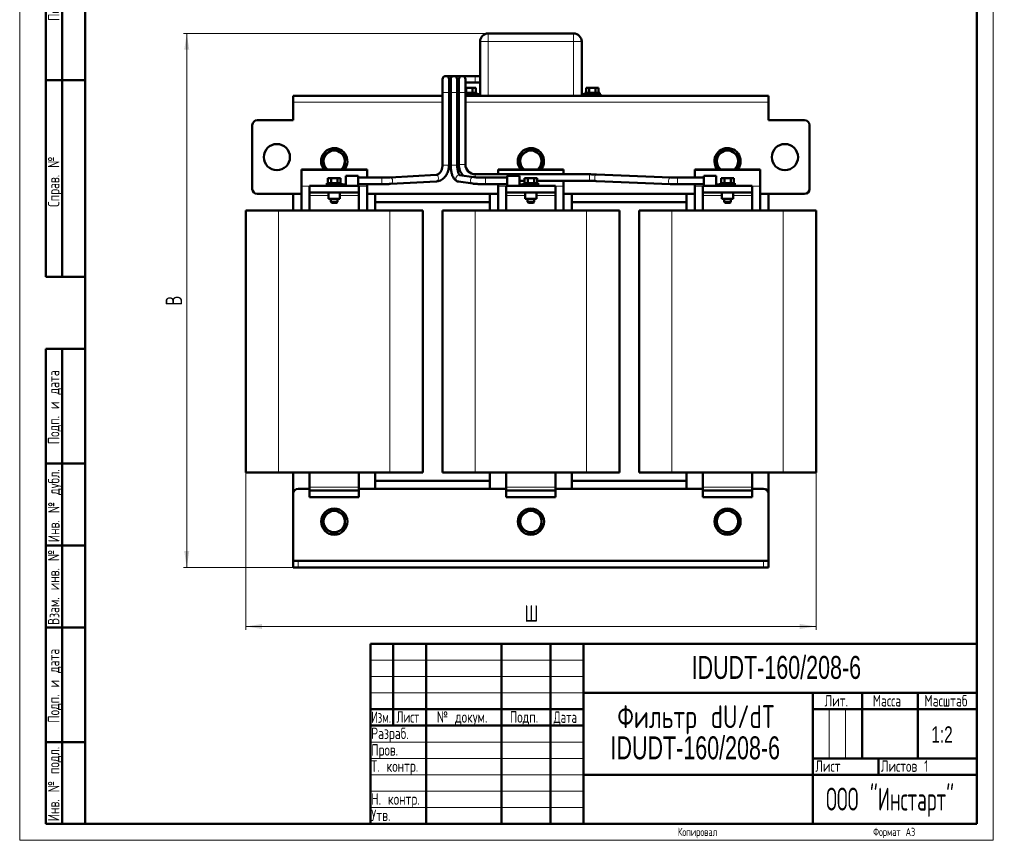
# Model space of a CAD drawing. Header units: millimetres. Extents: x 0 to 601, y 0 to 840.
# Tile 1 of 2: x 0 to 601, y 0 to 501. Entities that reach past the tile are written whole.
import ezdxf

# ---------------------------------------------------------------- set-up
doc = ezdxf.new("R2010")
doc.units = ezdxf.units.MM
doc.header["$LTSCALE"] = 2
doc.linetypes.add('SLD-Сплошная', pattern=[0])
doc.styles.add('SLDTEXTSTYLE0', font='TXT', dxfattribs={"width": 0.7})
doc.styles.add('SLDTEXTSTYLE1', font='TXT', dxfattribs={"width": 0.7, "bigfont": 'bigfont'})
doc.styles.add('SLDTEXTSTYLE2', font='TXT', dxfattribs={"width": 0.705079, "bigfont": 'bigfont'})
doc.styles.add('SLDTEXTSTYLE3', font='TXT', dxfattribs={"width": 0.648852, "bigfont": 'bigfont'})
doc.styles.add('SLDTEXTSTYLE4', font='TXT', dxfattribs={"width": 0.632021, "bigfont": 'bigfont'})
doc.styles.add('SLDTEXTSTYLE5', font='TXT', dxfattribs={"width": 0.625377, "bigfont": 'bigfont'})
doc.styles.add('SLDTEXTSTYLE6', font='TXT', dxfattribs={"width": 0.578033, "bigfont": 'bigfont'})
doc.dimstyles.new('SLDDIMSTYLE0', dxfattribs={"dimtxt": 10, "dimasz": 10, "dimexe": 0, "dimexo": 0.0625, "dimgap": 2.5, "dimtad": 2, "dimdec": 1, "dimrnd": 1e-09, "dimzin": 12, "dimdsep": 46, "dimtxsty": 'SLDTEXTSTYLE0', "dimsah": 1, "dimcen": 0.09, "dimadec": 0, "dimazin": 3, "dimtfac": 1, "dimtdec": 3, "dimtofl": 0, "dimtmove": 0, "dimatfit": 3, "dimfxl": 0, "dimfrac": 2, "dimtolj": 1, "dimtzin": 12, "dimarcsym": 0})

# ---------------------------------------------------------------- blocks, each defined once
blk = doc.blocks.new('SW_NOTE_0')
at = {"color": 0, "linetype": 'Continuous', "lineweight": 0, "char_height": 14, "attachment_point": 2}
for s, insert, style in [('Фильтр dU/dT', (52.5, 17.99), 'SLDTEXTSTYLE1'), ('IDUDT-160/208-6', (51.96, -1.01), 'SLDTEXTSTYLE0')]:
    blk.add_mtext(s, dxfattribs=dict(at, insert=insert, style=style))
blk = doc.blocks.new('_D')
at = {"color": 7, "linetype": 'SLD-Сплошная', "lineweight": 0}
for p, q in [((137.94, 224.52), (137.94, 128.54)), ((485.94, 224.52), (485.94, 128.54)), ((137.94, 130.54), (485.94, 130.54))]:
    blk.add_line(p, q, dxfattribs=at)
at = {"color": 7, "linetype": 'SLD-Сплошная', "lineweight": 18}
for points in [[(137.94, 130.54), (147.94, 129), (147.94, 132.08)], [(485.94, 130.54), (475.94, 132.08), (475.94, 129)]]:
    blk.add_solid(points, dxfattribs=at)
at = {"color": 7, "linetype": 'SLD-Сплошная', "lineweight": 18, "insert": (308.03, 143.43), "char_height": 10, "attachment_point": 1, "style": 'SLDTEXTSTYLE1'}
blk.add_mtext('Ш', dxfattribs=at)
blk = doc.blocks.new('_D_1')
at = {"color": 7, "linetype": 'SLD-Сплошная', "lineweight": 0}
for p, q in [((285.92, 492.54), (99.94, 492.54)), ((101.94, 166.54), (101.94, 492.54)), ((169.92, 166.54), (99.94, 166.54))]:
    blk.add_line(p, q, dxfattribs=at)
at = {"color": 7, "linetype": 'SLD-Сплошная', "lineweight": 18}
for points in [[(101.94, 492.54), (100.4, 482.54), (103.48, 482.54)], [(101.94, 166.54), (103.48, 176.54), (100.4, 176.54)]]:
    blk.add_solid(points, dxfattribs=at)
at = {"color": 7, "linetype": 'SLD-Сплошная', "lineweight": 18, "insert": (89.05, 326.34), "char_height": 10, "attachment_point": 1, "rotation": 90, "style": 'SLDTEXTSTYLE1'}
blk.add_mtext('В', dxfattribs=at)

msp = doc.modelspace()

# ---------------------------------------------------------------- linework, layer by layer
at = {"color": 7, "linetype": 'SLD-Сплошная', "lineweight": 18}
for p, q in [((0, 840), (0, 0)), ((594, 840), (594, 0)), ((214, 110), (344, 110)), ((214, 100), (344, 100)), ((214, 90), (344, 90)), ((494, 80), (494, 50)), ((504, 80), (504, 50)), ((214, 60), (344, 60)), ((214, 50), (344, 50)), ((214, 40), (344, 40)), ((214, 30), (344, 30)), ((214, 20), (344, 20)), ((0, 0), (594, 0))]:
    msp.add_line(p, q, dxfattribs=at)
at = {"color": 7, "linetype": 'SLD-Сплошная', "lineweight": 50}
for p, q in [((40, 830), (40, 10)), ((40, 830), (40, 10)), ((584, 10), (584, 830)), ((16, 344), (16, 584)), ((16, 344), (16, 584)), ((26, 344), (26, 584)), ((26, 344), (26, 584)), ((280.94, 487.54), (280.94, 455.54)), ((337.94, 492.54), (285.94, 492.54)), ((342.94, 455.54), (342.94, 487.54)), ((16, 464), (40, 464)), ((40, 464), (16, 464)), ((257.99, 464.54), (257.99, 456.54)), ((264.99, 466.54), (259.99, 466.54)), ((261.99, 456.54), (261.99, 464.54)), ((262.99, 464.54), (262.99, 456.54)), ((269.99, 466.54), (264.99, 466.54)), ((266.99, 456.54), (266.99, 464.54)), ((267.99, 464.54), (267.99, 456.54)), ((277.99, 466.54), (269.99, 466.54)), ((271.99, 456.54), (271.99, 464.54)), ((280.94, 466.54), (277.99, 466.54)), ((261.99, 462.54), (262.99, 462.54)), ((266.99, 462.54), (267.99, 462.54)), ((271.99, 462.54), (277.99, 462.54)), ((271.99, 459.34), (272.54, 459.34)), ((272.54, 456.34), (272.54, 459.34)), ((272.54, 459.34), (276.35, 459.34)), ((276.35, 456.34), (276.35, 459.34)), ((276.35, 459.34), (278.25, 459.34)), ((277.99, 462.54), (280.94, 462.54)), ((278.25, 456.34), (278.25, 459.34)), ((345.63, 456.34), (345.63, 459.34)), ((345.63, 459.34), (347.54, 459.34)), ((347.54, 456.34), (347.54, 459.34)), ((347.54, 459.34), (351.35, 459.34)), ((351.35, 456.34), (351.35, 459.34)), ((351.35, 459.34), (353.25, 459.34)), ((353.25, 456.34), (353.25, 459.34)), ((257.99, 454.54), (166.94, 454.54)), ((166.94, 454.54), (166.94, 450.54)), ((257.99, 456.54), (257.99, 412.21)), ((261.99, 412.21), (261.99, 456.54)), ((262.99, 454.54), (261.99, 454.54)), ((262.99, 456.54), (262.99, 412.09)), ((266.99, 412.09), (266.99, 456.54)), ((267.99, 454.54), (266.99, 454.54)), ((267.99, 456.54), (267.99, 412.54)), ((271.99, 412.54), (271.99, 456.54)), ((271.99, 456.34), (278.94, 456.34)), ((271.99, 455.54), (280.94, 455.54)), ((280.94, 454.54), (271.99, 454.54)), ((278.94, 455.54), (278.94, 456.34)), ((280.94, 455.54), (280.94, 454.54)), ((285.94, 454.54), (280.94, 454.54)), ((337.94, 454.54), (285.94, 454.54)), ((342.94, 454.54), (337.94, 454.54)), ((342.94, 454.54), (342.94, 455.54)), ((342.94, 455.54), (353.73, 455.54)), ((456.94, 454.54), (342.94, 454.54)), ((344.94, 456.34), (344.94, 455.54)), ((344.94, 456.34), (353.94, 456.34)), ((354.42, 455.54), (353.73, 455.54)), ((353.94, 455.54), (353.94, 456.34)), ((354.42, 454.54), (354.42, 455.54)), ((456.94, 450.54), (456.94, 454.54)), ((166.94, 450.54), (166.94, 439.54)), ((456.94, 439.54), (456.94, 450.54)), ((166.94, 439.54), (144.94, 439.54)), ((478.94, 439.54), (456.94, 439.54)), ((141.94, 436.54), (141.94, 397.54)), ((481.94, 397.54), (481.94, 436.54)), ((191.94, 422.05), (188.69, 420.17)), ((195.19, 420.17), (191.94, 422.05)), ((311.94, 422.05), (308.69, 420.17)), ((315.19, 420.17), (311.94, 422.05)), ((431.94, 422.05), (428.69, 420.17)), ((435.19, 420.17), (431.94, 422.05)), ((188.69, 420.17), (185.44, 418.29)), ((185.44, 418.29), (185.44, 414.54)), ((198.44, 418.29), (195.19, 420.17)), ((198.44, 414.54), (198.44, 418.29)), ((308.69, 420.17), (305.44, 418.29)), ((305.44, 418.29), (305.44, 414.54)), ((318.44, 418.29), (315.19, 420.17)), ((318.44, 414.54), (318.44, 418.29)), ((428.69, 420.17), (425.44, 418.29)), ((425.44, 418.29), (425.44, 414.54)), ((438.44, 418.29), (435.19, 420.17)), ((438.44, 414.54), (438.44, 418.29)), ((171.94, 409.29), (171.94, 409.54)), ((171.94, 409.54), (211.94, 409.54)), ((171.94, 409.29), (211.94, 409.29)), ((171.94, 409.29), (171.94, 399.29)), ((185.44, 414.54), (185.44, 410.79)), ((185.44, 410.79), (187.6, 409.54)), ((196.28, 409.54), (198.44, 410.79)), ((198.44, 410.79), (198.44, 414.54)), ((211.94, 409.54), (211.94, 409.29)), ((211.94, 409.29), (211.94, 404.55)), ((291.94, 409.29), (291.94, 409.54)), ((291.94, 409.54), (331.94, 409.54)), ((291.94, 409.29), (331.94, 409.29)), ((291.94, 409.29), (291.94, 406.54)), ((305.44, 414.54), (305.44, 410.79)), ((305.44, 410.79), (307.6, 409.54)), ((316.28, 409.54), (318.44, 410.79)), ((318.44, 410.79), (318.44, 414.54)), ((331.94, 409.54), (331.94, 409.29)), ((331.94, 409.29), (331.94, 406.54)), ((411.94, 409.29), (411.94, 409.54)), ((411.94, 409.54), (451.94, 409.54)), ((411.94, 409.29), (451.94, 409.29)), ((411.94, 409.29), (411.94, 404.55)), ((425.44, 414.54), (425.44, 410.79)), ((425.44, 410.79), (427.6, 409.54)), ((436.28, 409.54), (438.44, 410.79)), ((438.44, 410.79), (438.44, 414.54)), ((451.94, 409.54), (451.94, 409.29)), ((451.94, 409.29), (451.94, 399.29)), ((188.13, 401.2), (188.13, 404.2)), ((188.13, 404.2), (190.04, 404.2)), ((190.04, 401.2), (190.04, 404.2)), ((190.04, 404.2), (193.85, 404.2)), ((193.85, 401.2), (193.85, 404.2)), ((193.85, 404.2), (195.75, 404.2)), ((195.75, 401.2), (195.75, 404.2)), ((206.46, 405.56), (198.93, 405.56)), ((198.93, 405.56), (198.93, 400.16)), ((206.46, 399.54), (206.46, 405.56)), ((220.98, 404.55), (206.46, 404.55)), ((254.11, 406.22), (226.14, 404.67)), ((277.16, 404.83), (268.33, 406.09)), ((347.63, 406.54), (277.99, 406.54)), ((297.43, 404.55), (284.19, 404.55)), ((304.95, 405.56), (297.43, 405.56)), ((297.43, 405.56), (297.43, 402.55)), ((304.95, 400.16), (304.95, 405.56)), ((308.13, 401.2), (308.13, 404.2)), ((308.13, 404.2), (310.04, 404.2)), ((310.04, 401.2), (310.04, 404.2)), ((310.04, 404.2), (313.85, 404.2)), ((313.85, 401.2), (313.85, 404.2)), ((313.85, 404.2), (315.75, 404.2)), ((315.75, 401.2), (315.75, 404.2)), ((397.09, 404.63), (352.05, 406.46)), ((417.43, 404.55), (401.34, 404.55)), ((424.95, 405.56), (417.43, 405.56)), ((417.43, 405.56), (417.43, 402.55)), ((424.95, 400.16), (424.95, 405.56)), ((428.13, 401.2), (428.13, 404.2)), ((428.13, 404.2), (430.04, 404.2)), ((430.04, 401.2), (430.04, 404.2)), ((430.04, 404.2), (433.85, 404.2)), ((433.85, 401.2), (433.85, 404.2)), ((433.85, 404.2), (435.75, 404.2)), ((435.75, 401.2), (435.75, 404.2)), ((171.94, 399.29), (171.94, 384.54)), ((176.94, 399.54), (176.94, 395.54)), ((206.94, 399.54), (176.94, 399.54)), ((187.44, 401.2), (187.44, 400.4)), ((187.44, 401.2), (196.44, 401.2)), ((187.44, 400.4), (194.77, 400.4)), ((188.19, 399.54), (188.19, 400.4)), ((194.77, 400.4), (198.93, 400.4)), ((196.44, 400.4), (196.44, 401.2)), ((198.93, 400.16), (198.93, 399.54)), ((206.46, 400.55), (220.98, 400.55)), ((206.94, 399.54), (206.94, 395.54)), ((211.94, 400.55), (211.94, 399.29)), ((211.94, 399.29), (211.94, 384.54)), ((226.36, 400.68), (254.33, 402.22)), ((267.77, 402.13), (276.6, 400.87)), ((284.19, 400.55), (297.43, 400.55)), ((291.94, 400.55), (291.94, 399.29)), ((291.94, 399.29), (291.94, 384.54)), ((296.94, 399.54), (296.94, 395.54)), ((326.94, 399.54), (296.94, 399.54)), ((297.43, 402.55), (297.43, 399.54)), ((304.95, 402.54), (308.13, 402.54)), ((304.95, 400.4), (309.11, 400.4)), ((304.95, 399.54), (304.95, 400.16)), ((307.44, 401.2), (307.44, 400.4)), ((307.44, 401.2), (316.44, 401.2)), ((309.11, 400.4), (316.44, 400.4)), ((315.7, 399.54), (315.7, 400.4)), ((315.75, 402.54), (347.63, 402.54)), ((316.44, 400.4), (316.44, 401.2)), ((326.94, 399.54), (326.94, 395.54)), ((331.94, 402.54), (331.94, 399.29)), ((331.94, 399.29), (331.94, 384.54)), ((351.89, 402.46), (396.93, 400.63)), ((401.34, 400.55), (417.43, 400.55)), ((411.94, 400.55), (411.94, 399.29)), ((411.94, 399.29), (411.94, 384.54)), ((416.94, 399.54), (416.94, 395.54)), ((446.94, 399.54), (416.94, 399.54)), ((417.43, 402.55), (417.43, 399.54)), ((424.95, 400.4), (429.11, 400.4)), ((424.95, 399.54), (424.95, 400.16)), ((427.44, 401.2), (427.44, 400.4)), ((427.44, 401.2), (436.44, 401.2)), ((429.11, 400.4), (436.44, 400.4)), ((435.7, 399.54), (435.7, 400.4)), ((436.44, 400.4), (436.44, 401.2)), ((446.94, 399.54), (446.94, 395.54)), ((451.94, 399.29), (451.94, 384.54)), ((144.94, 394.54), (171.94, 394.54)), ((166.94, 394.54), (166.94, 384.54)), ((206.94, 395.54), (176.94, 395.54)), ((176.94, 395.54), (176.94, 393.54)), ((176.94, 393.54), (176.94, 384.54)), ((188.44, 395.54), (188.44, 391.54)), ((188.44, 391.54), (195.44, 391.54)), ((189.94, 391.54), (189.94, 389.7)), ((193.94, 389.7), (193.94, 391.54)), ((195.44, 391.54), (195.44, 395.54)), ((206.94, 395.54), (206.94, 393.54)), ((206.94, 393.54), (206.94, 384.54)), ((211.94, 394.54), (291.94, 394.54)), ((216.94, 384.54), (216.94, 394.54)), ((286.94, 394.54), (286.94, 384.54)), ((326.94, 395.54), (296.94, 395.54)), ((296.94, 395.54), (296.94, 393.54)), ((296.94, 393.54), (296.94, 384.54)), ((308.44, 395.54), (308.44, 391.54)), ((308.44, 391.54), (315.44, 391.54)), ((309.94, 391.54), (309.94, 389.7)), ((313.94, 389.7), (313.94, 391.54)), ((315.44, 391.54), (315.44, 395.54)), ((326.94, 395.54), (326.94, 393.54)), ((326.94, 393.54), (326.94, 384.54)), ((331.94, 394.54), (411.94, 394.54)), ((336.94, 384.54), (336.94, 394.54)), ((406.94, 394.54), (406.94, 384.54)), ((446.94, 395.54), (416.94, 395.54)), ((416.94, 395.54), (416.94, 393.54)), ((416.94, 393.54), (416.94, 384.54)), ((428.44, 395.54), (428.44, 391.54)), ((428.44, 391.54), (435.44, 391.54)), ((429.94, 391.54), (429.94, 389.7)), ((433.94, 389.7), (433.94, 391.54)), ((435.44, 391.54), (435.44, 395.54)), ((446.94, 395.54), (446.94, 393.54)), ((446.94, 393.54), (446.94, 384.54)), ((451.94, 394.54), (478.94, 394.54)), ((456.94, 384.54), (456.94, 394.54)), ((137.94, 384.54), (137.94, 224.54)), ((157.94, 384.54), (137.94, 384.54)), ((225.94, 384.54), (157.94, 384.54)), ((189.94, 389.7), (190.44, 389.2)), ((189.94, 389.7), (191.94, 389.7)), ((190.44, 389.2), (191.94, 389.2)), ((191.94, 389.7), (193.94, 389.7)), ((191.94, 389.2), (193.44, 389.2)), ((193.44, 389.2), (193.94, 389.7)), ((216.94, 389.54), (286.94, 389.54)), ((245.94, 384.54), (225.94, 384.54)), ((245.94, 224.54), (245.94, 384.54)), ((257.94, 384.54), (257.94, 224.54)), ((277.94, 384.54), (257.94, 384.54)), ((345.94, 384.54), (277.94, 384.54)), ((309.94, 389.7), (310.44, 389.2)), ((309.94, 389.7), (311.94, 389.7)), ((310.44, 389.2), (311.94, 389.2)), ((311.94, 389.7), (313.94, 389.7)), ((311.94, 389.2), (313.44, 389.2)), ((313.44, 389.2), (313.94, 389.7)), ((336.94, 389.54), (406.94, 389.54)), ((365.94, 384.54), (345.94, 384.54)), ((365.94, 224.54), (365.94, 384.54)), ((377.94, 384.54), (377.94, 224.54)), ((397.94, 384.54), (377.94, 384.54)), ((465.94, 384.54), (397.94, 384.54)), ((429.94, 389.7), (430.44, 389.2)), ((429.94, 389.7), (431.94, 389.7)), ((430.44, 389.2), (431.94, 389.2)), ((431.94, 389.7), (433.94, 389.7)), ((431.94, 389.2), (433.44, 389.2)), ((433.44, 389.2), (433.94, 389.7)), ((485.94, 384.54), (465.94, 384.54)), ((485.94, 224.54), (485.94, 384.54)), ((16, 344), (40, 344)), ((16, 10), (16, 300)), ((16, 300), (40, 300)), ((26, 10), (26, 300)), ((40, 230), (16, 230)), ((157.94, 224.54), (137.94, 224.54)), ((225.94, 224.54), (157.94, 224.54)), ((166.94, 224.54), (166.94, 211.54)), ((176.94, 215.54), (176.94, 224.54)), ((206.94, 215.54), (206.94, 224.54)), ((216.94, 214.54), (216.94, 224.54)), ((245.94, 224.54), (225.94, 224.54)), ((277.94, 224.54), (257.94, 224.54)), ((345.94, 224.54), (277.94, 224.54)), ((286.94, 224.54), (286.94, 214.54)), ((296.94, 215.54), (296.94, 224.54)), ((326.94, 215.54), (326.94, 224.54)), ((336.94, 214.54), (336.94, 224.54)), ((365.94, 224.54), (345.94, 224.54)), ((397.94, 224.54), (377.94, 224.54)), ((465.94, 224.54), (397.94, 224.54)), ((406.94, 224.54), (406.94, 214.54)), ((416.94, 215.54), (416.94, 224.54)), ((446.94, 215.54), (446.94, 224.54)), ((456.94, 211.54), (456.94, 224.54)), ((485.94, 224.54), (465.94, 224.54)), ((286.94, 219.54), (216.94, 219.54)), ((406.94, 219.54), (336.94, 219.54)), ((166.94, 211.54), (166.94, 170.54)), ((176.94, 214.54), (169.94, 214.54)), ((176.94, 213.54), (176.94, 215.54)), ((206.94, 213.54), (176.94, 213.54)), ((176.94, 209.54), (176.94, 213.54)), ((206.94, 213.54), (206.94, 215.54)), ((296.94, 214.54), (206.94, 214.54)), ((206.94, 213.54), (206.94, 209.54)), ((296.94, 213.54), (296.94, 215.54)), ((326.94, 213.54), (296.94, 213.54)), ((296.94, 209.54), (296.94, 213.54)), ((326.94, 213.54), (326.94, 215.54)), ((416.94, 214.54), (326.94, 214.54)), ((326.94, 213.54), (326.94, 209.54)), ((416.94, 213.54), (416.94, 215.54)), ((446.94, 213.54), (416.94, 213.54)), ((416.94, 209.54), (416.94, 213.54)), ((446.94, 213.54), (446.94, 215.54)), ((453.94, 214.54), (446.94, 214.54)), ((446.94, 213.54), (446.94, 209.54)), ((456.94, 211.54), (456.94, 170.54)), ((206.94, 209.54), (176.94, 209.54)), ((326.94, 209.54), (296.94, 209.54)), ((446.94, 209.54), (416.94, 209.54)), ((188.69, 200.17), (185.44, 198.29)), ((185.44, 198.29), (185.44, 194.54)), ((191.94, 202.05), (188.69, 200.17)), ((195.19, 200.17), (191.94, 202.05)), ((198.44, 198.29), (195.19, 200.17)), ((198.44, 194.54), (198.44, 198.29)), ((308.69, 200.17), (305.44, 198.29)), ((305.44, 198.29), (305.44, 194.54)), ((311.94, 202.05), (308.69, 200.17)), ((315.19, 200.17), (311.94, 202.05)), ((318.44, 198.29), (315.19, 200.17)), ((318.44, 194.54), (318.44, 198.29)), ((428.69, 200.17), (425.44, 198.29)), ((425.44, 198.29), (425.44, 194.54)), ((431.94, 202.05), (428.69, 200.17)), ((435.19, 200.17), (431.94, 202.05)), ((438.44, 198.29), (435.19, 200.17)), ((438.44, 194.54), (438.44, 198.29)), ((185.44, 194.54), (185.44, 190.79)), ((198.44, 190.79), (198.44, 194.54)), ((305.44, 194.54), (305.44, 190.79)), ((318.44, 190.79), (318.44, 194.54)), ((425.44, 194.54), (425.44, 190.79)), ((438.44, 190.79), (438.44, 194.54)), ((185.44, 190.79), (188.69, 188.91)), ((188.69, 188.91), (191.94, 187.03)), ((191.94, 187.03), (195.19, 188.91)), ((195.19, 188.91), (198.44, 190.79)), ((305.44, 190.79), (308.69, 188.91)), ((308.69, 188.91), (311.94, 187.03)), ((311.94, 187.03), (315.19, 188.91)), ((315.19, 188.91), (318.44, 190.79)), ((425.44, 190.79), (428.69, 188.91)), ((428.69, 188.91), (431.94, 187.03)), ((431.94, 187.03), (435.19, 188.91)), ((435.19, 188.91), (438.44, 190.79)), ((40, 180), (16, 180)), ((166.94, 170.54), (166.94, 166.54)), ((169.94, 170.54), (166.94, 170.54)), ((453.94, 170.54), (169.94, 170.54)), ((456.94, 170.54), (453.94, 170.54)), ((456.94, 170.54), (456.94, 166.54)), ((166.94, 166.54), (169.94, 166.54)), ((169.94, 166.54), (453.94, 166.54)), ((453.94, 166.54), (456.94, 166.54)), ((40, 130), (16, 130)), ((214, 120), (584, 120)), ((214, 120), (214, 10)), ((228, 70), (228, 120)), ((248, 120), (248, 10)), ((294, 120), (294, 10)), ((324, 120), (324, 10)), ((344, 120), (344, 10)), ((344, 90), (584, 90)), ((484, 90), (484, 10)), ((514, 90), (514, 50)), ((548, 90), (548, 50)), ((214, 80), (344, 80)), ((484, 80), (584, 80)), ((214, 70), (344, 70)), ((16, 60), (40, 60)), ((484, 50), (584, 50)), ((524, 50), (524, 40)), ((344, 40), (584, 40)), ((16, 10), (40, 10)), ((40, 10), (584, 10))]:
    msp.add_line(p, q, dxfattribs=at)
at = {"color": 8, "linetype": 'SLD-Сплошная', "lineweight": 18}
for p, q in [((285.94, 487.54), (280.94, 487.54)), ((285.94, 487.54), (285.94, 492.54)), ((285.94, 487.54), (337.94, 487.54)), ((285.94, 454.54), (285.94, 487.54)), ((337.94, 487.54), (337.94, 492.54)), ((342.94, 487.54), (337.94, 487.54)), ((337.94, 487.54), (337.94, 454.54)), ((277.99, 462.54), (277.99, 466.54)), ((257.99, 456.54), (259.99, 456.54)), ((259.99, 456.54), (261.99, 456.54)), ((264.99, 456.54), (262.99, 456.54)), ((266.99, 456.54), (264.99, 456.54)), ((269.99, 456.54), (267.99, 456.54)), ((271.99, 456.54), (269.99, 456.54)), ((353.73, 455.54), (353.73, 454.54)), ((257.99, 450.54), (166.94, 450.54)), ((262.99, 450.54), (261.99, 450.54)), ((267.99, 450.54), (266.99, 450.54)), ((456.94, 450.54), (271.99, 450.54)), ((257.99, 412.21), (259.99, 412.21)), ((259.99, 412.21), (261.99, 412.21)), ((262.99, 412.09), (264.99, 412.09)), ((264.99, 412.09), (266.99, 412.09)), ((271.99, 412.54), (267.99, 412.54)), ((220.98, 404.55), (220.98, 402.42)), ((277.99, 406.54), (277.99, 404.75)), ((284.19, 404.55), (284.19, 400.55)), ((347.63, 402.54), (347.63, 406.54)), ((401.34, 404.55), (401.34, 400.55)), ((176.94, 399.29), (171.94, 399.29)), ((194.08, 399.54), (194.08, 400.4)), ((211.94, 399.29), (206.94, 399.29)), ((220.98, 402.42), (220.98, 400.55)), ((296.94, 399.29), (291.94, 399.29)), ((309.8, 400.4), (309.8, 399.54)), ((331.94, 399.29), (326.94, 399.29)), ((416.94, 399.29), (411.94, 399.29)), ((429.8, 400.4), (429.8, 399.54)), ((451.94, 399.29), (446.94, 399.29)), ((176.94, 393.54), (188.44, 393.54)), ((195.44, 393.54), (206.94, 393.54)), ((296.94, 393.54), (308.44, 393.54)), ((315.44, 393.54), (326.94, 393.54)), ((416.94, 393.54), (428.44, 393.54)), ((435.44, 393.54), (446.94, 393.54)), ((157.94, 224.54), (157.94, 384.54)), ((225.94, 384.54), (225.94, 224.54)), ((277.94, 224.54), (277.94, 384.54)), ((345.94, 384.54), (345.94, 224.54)), ((397.94, 224.54), (397.94, 384.54)), ((465.94, 384.54), (465.94, 224.54)), ((176.94, 215.54), (206.94, 215.54)), ((296.94, 215.54), (326.94, 215.54)), ((416.94, 215.54), (446.94, 215.54)), ((169.94, 166.54), (169.94, 170.54)), ((453.94, 170.54), (453.94, 166.54))]:
    msp.add_line(p, q, dxfattribs=at)
at = {"color": 8, "linetype": 'SLD-Сплошная', "lineweight": 18, "flags": 128}
for points in [[(226.14, 404.67), (226.19, 404.67), (226.7, 404.52), (227.14, 404.09), (227.44, 403.44), (227.57, 402.68)], [(227.57, 402.68), (227.49, 401.91), (227.23, 401.26), (226.81, 400.83), (226.35, 400.68)], [(254.11, 406.22), (254.16, 406.22), (254.66, 406.07), (255.11, 405.63), (255.41, 404.99), (255.54, 404.22), (255.46, 403.46), (255.19, 402.81), (254.78, 402.38), (254.33, 402.22)], [(351.89, 402.46), (351.55, 402.58), (351.2, 402.97), (350.97, 403.6), (350.88, 404.35), (350.97, 405.13), (351.2, 405.8), (351.55, 406.26), (351.97, 406.46), (352.05, 406.46)], [(396.93, 400.63), (396.54, 400.78), (396.2, 401.22), (395.99, 401.87), (395.93, 402.63), (396.03, 403.4), (396.29, 404.04), (396.65, 404.48), (397.07, 404.63), (397.1, 404.63)]]:
    msp.add_lwpolyline(points, dxfattribs=at)
at = {"color": 7, "linetype": 'SLD-Сплошная', "lineweight": 50}
for centre in [(156.94, 417.04), (466.94, 417.04), (191.94, 194.54), (311.94, 194.54), (431.94, 194.54)]:
    msp.add_circle(centre, 8, dxfattribs=at)
for centre, radius, start, end in [((285.94, 487.54), 5, 90, 180), ((337.94, 487.54), 5, 0, 90), ((259.99, 464.54), 2, 0, 180), ((264.99, 464.54), 2, 90, 180), ((264.99, 464.54), 2, 0, 90), ((269.99, 464.54), 2, 90, 180), ((269.99, 464.54), 2, 0, 90), ((144.94, 436.54), 3, 90, 180), ((478.94, 436.54), 3, 0, 90), ((191.94, 414.54), 8, 321.31781, 180), ((191.94, 414.54), 6.5, 60, 120), ((311.94, 414.54), 8, 321.31777, 180), ((311.94, 414.54), 6.5, 60, 120), ((431.94, 414.54), 8, 0, 218.68228), ((431.94, 414.54), 6.5, 60, 120), ((191.94, 414.54), 6.5, 120, 180), ((191.94, 414.54), 6.5, 360, 60), ((311.94, 414.54), 6.5, 120, 180), ((311.94, 414.54), 6.5, 360, 60), ((431.94, 414.54), 6.5, 120, 180), ((431.94, 414.54), 6.5, 360, 60), ((191.94, 414.54), 8, 180, 218.68219), ((191.94, 414.54), 6.5, 180, 230.28486), ((191.94, 414.54), 6.5, 309.71514, 360), ((277.99, 412.54), 10, 180, 222.71372), ((277.99, 412.54), 6, 180, 270), ((311.94, 414.54), 8, 180, 218.68223), ((311.94, 414.54), 6.5, 180, 230.28486), ((311.94, 414.54), 6.5, 309.71514, 360), ((431.94, 414.54), 6.5, 180, 230.28486), ((431.94, 414.54), 6.5, 309.71514, 360), ((431.94, 414.54), 8, 321.31772, 0), ((144.94, 397.54), 3, 180, 270), ((478.94, 397.54), 3, 270, 0), ((169.94, 211.54), 3, 90, 180), ((453.94, 211.54), 3, 0, 90), ((191.94, 194.54), 6.5, 120, 180), ((191.94, 194.54), 6.5, 60, 120), ((191.94, 194.54), 6.5, 360, 60), ((311.94, 194.54), 6.5, 120, 180), ((311.94, 194.54), 6.5, 60, 120), ((311.94, 194.54), 6.5, 360, 60), ((431.94, 194.54), 6.5, 120, 180), ((431.94, 194.54), 6.5, 60, 120), ((431.94, 194.54), 6.5, 360, 60), ((191.94, 194.54), 6.5, 180, 240), ((191.94, 194.54), 6.5, 300, 360), ((311.94, 194.54), 6.5, 180, 240), ((311.94, 194.54), 6.5, 300, 360), ((431.94, 194.54), 6.5, 180, 240), ((431.94, 194.54), 6.5, 300, 360), ((191.94, 194.54), 6.5, 240, 300), ((311.94, 194.54), 6.5, 240, 300), ((431.94, 194.54), 6.5, 240, 300)]:
    msp.add_arc(centre, radius, start, end, dxfattribs=at)
at = {"color": 8, "linetype": 'SLD-Сплошная', "lineweight": 18}
for centre, start, end in [((268.18, 404.09), 85.54632, 258.2737), ((277, 402.83), 85.25685, 258.38548)]:
    msp.add_arc(centre, 2, start, end, dxfattribs=at)
at = {"color": 7, "linetype": 'SLD-Сплошная', "lineweight": 50}
for points, knots in [([(257.99, 412.21), (257.97, 411.74), (257.94, 411.07), (257.74, 410.14), (257.52, 409.39), (257.17, 408.59), (256.72, 407.86), (256.19, 407.22), (255.6, 406.72), (254.95, 406.38), (254.45, 406.22), (254.16, 406.24), (254.11, 406.24)], [0, 0, 0, 0, 0.147033, 0.20478, 0.299886, 0.397131, 0.500262, 0.607287, 0.718725, 0.836919, 0.967379, 1, 1, 1, 1]), ([(254.33, 402.25), (254.68, 402.28), (255.5, 402.34), (256.72, 402.77), (257.95, 403.46), (259.05, 404.4), (260, 405.53), (260.75, 406.77), (261.29, 408.03), (261.63, 409.19), (261.86, 410.31), (261.97, 411.31), (261.98, 411.97), (261.99, 412.21)], [0, 0, 0, 0, 0.084156, 0.191254, 0.299165, 0.407488, 0.515057, 0.619821, 0.717182, 0.799019, 0.867466, 0.950124, 1, 1, 1, 1]), ([(262.99, 412.09), (263, 411.51), (263.02, 410.68), (263.14, 409.51), (263.28, 408.54), (263.51, 407.45), (263.81, 406.39), (264.19, 405.39), (264.66, 404.47), (265.22, 403.64), (265.9, 402.94), (266.69, 402.43), (267.38, 402.15), (267.79, 402.14), (267.88, 402.14)], [0, 0, 0, 0, 0.122673, 0.172086, 0.253255, 0.335896, 0.423258, 0.51319, 0.6053, 0.699363, 0.793567, 0.885, 0.974408, 1, 1, 1, 1]), ([(268.49, 406.04), (268.48, 406.05), (268.46, 406.06), (268.27, 406.26), (268.02, 406.67), (267.75, 407.26), (267.49, 408.05), (267.28, 408.92), (267.13, 409.8), (267.02, 410.82), (267, 411.59), (266.99, 412.09)], [0, 0, 0, 0, 0.084771, 0.190652, 0.299838, 0.41282, 0.526584, 0.653644, 0.750661, 0.83875, 1, 1, 1, 1]), ([(226.14, 404.67), (225.79, 404.66), (225.14, 404.62), (224.13, 404.59), (223.2, 404.57), (222.18, 404.55), (221.42, 404.55), (220.98, 404.55)], [0, 0, 0, 0, 0.23974, 0.444782, 0.600733, 0.763775, 1, 1, 1, 1]), ([(284.19, 404.55), (283.67, 404.55), (282.93, 404.55), (281.88, 404.57), (281.04, 404.59), (280.12, 404.62), (279.27, 404.66), (278.51, 404.7), (277.89, 404.75), (277.44, 404.79), (277.25, 404.82), (277.17, 404.83)], [0, 0, 0, 0, 0.174411, 0.24431, 0.357991, 0.471736, 0.588918, 0.705002, 0.817435, 0.923523, 1, 1, 1, 1]), ([(352.05, 406.46), (352.03, 406.46), (351.69, 406.48), (351, 406.5), (350.03, 406.52), (348.94, 406.54), (348.13, 406.54), (347.63, 406.54)], [0, 0, 0, 0, 0.010914, 0.276609, 0.479359, 0.681269, 1, 1, 1, 1]), ([(401.34, 404.55), (400.82, 404.55), (400.08, 404.55), (399.03, 404.57), (398.2, 404.59), (397.5, 404.61), (397.16, 404.63), (397.1, 404.63)], [0, 0, 0, 0, 0.350066, 0.490361, 0.718535, 0.946835, 1, 1, 1, 1]), ([(220.98, 400.55), (221.52, 400.55), (222.29, 400.55), (223.37, 400.57), (224.25, 400.59), (225.21, 400.62), (225.92, 400.65), (226.27, 400.67), (226.35, 400.68)], [0, 0, 0, 0, 0.278571, 0.389991, 0.571674, 0.754104, 0.943328, 1, 1, 1, 1]), ([(276.6, 400.87), (276.87, 400.84), (277.43, 400.77), (278.53, 400.69), (279.72, 400.63), (280.82, 400.59), (281.8, 400.57), (282.89, 400.55), (283.7, 400.55), (284.19, 400.55)], [0, 0, 0, 0, 0.170383, 0.34996, 0.51139, 0.642644, 0.742803, 0.842547, 1, 1, 1, 1]), ([(347.63, 402.54), (348.16, 402.54), (348.9, 402.54), (349.94, 402.52), (350.78, 402.5), (351.47, 402.48), (351.81, 402.46), (351.88, 402.46)], [0, 0, 0, 0, 0.350088, 0.490391, 0.718579, 0.946894, 1, 1, 1, 1]), ([(396.93, 400.63), (396.94, 400.63), (397.29, 400.62), (397.98, 400.6), (398.95, 400.57), (400.04, 400.55), (400.85, 400.55), (401.34, 400.55)], [0, 0, 0, 0, 0.010918, 0.276612, 0.479362, 0.681271, 1, 1, 1, 1])]:
    msp.add_open_spline(points, degree=3, knots=knots, dxfattribs=at)

# ---------------------------------------------------------------- block references
at = {"color": 7, "linetype": 'Continuous', "lineweight": 0}
msp.add_blockref('SW_NOTE_0', (360.28, 64.47), dxfattribs=at)

# ---------------------------------------------------------------- texts
at = {"color": 7, "linetype": 'Continuous', "lineweight": 0, "char_height": 7, "attachment_point": 2, "rotation": 90, "style": 'SLDTEXTSTYLE1'}
for s, insert in [('Перв. примен.', (17.32, 523.24)), ('Справ. №', (17.2, 402.02)), ('Подп. и дата', (17.2, 264.35)), ('Инв. № дубл.', (17.32, 204.27)), ('Взам. инв. №', (17.2, 154.41)), ('Подп. и дата', (17.2, 94.35)), ('Инв. № подл.', (17.2, 34.36))]:
    msp.add_mtext(s, dxfattribs=dict(at, insert=insert))
at = {"color": 7, "linetype": 'Continuous', "lineweight": 0}
for s, insert, char_height, attachment_point, style in [('IDUDT-160/208-6', (461.71, 112.55), 14, 2, 'SLDTEXTSTYLE0'), ('Лит.', (498.31, 88.68), 7, 2, 'SLDTEXTSTYLE1'), ('Масса', (529.22, 88.68), 7, 2, 'SLDTEXTSTYLE1'), ('Масштаб', (565.19, 88.68), 7, 2, 'SLDTEXTSTYLE2'), ('Изм.', (220.55, 78.68), 7, 2, 'SLDTEXTSTYLE5'), ('Лист', (236.91, 78.8), 7, 2, 'SLDTEXTSTYLE4'), ('№ докум.', (269.97, 78.8), 7, 2, 'SLDTEXTSTYLE1'), ('Подп.', (307.75, 78.8), 7, 2, 'SLDTEXTSTYLE1'), ('Дата', (332.94, 78.68), 7, 2, 'SLDTEXTSTYLE3'), ('Разраб.', (214.5, 68.8), 7, 1, 'SLDTEXTSTYLE1'), ('1:2', (562.81, 69.57), 10, 2, 'SLDTEXTSTYLE0'), ('Пров.', (214.5, 58.68), 7, 1, 'SLDTEXTSTYLE1'), ('Т. контр.', (214.5, 48.8), 7, 1, 'SLDTEXTSTYLE1'), ('Лист', (485.5, 48.8), 7, 1, 'SLDTEXTSTYLE1'), ('Листов 1', (525.5, 48.8), 7, 1, 'SLDTEXTSTYLE1'), ('ООО "Инстарт"', (531.12, 32.16), 14, 2, 'SLDTEXTSTYLE6'), ('Н. контр.', (214.5, 28.68), 7, 1, 'SLDTEXTSTYLE1'), ('Утв.', (214.5, 18.8), 7, 1, 'SLDTEXTSTYLE1'), ('Копировал', (413.61, 7.65), 5, 2, 'SLDTEXTSTYLE1'), ('Формат А3', (533.62, 7.65), 5, 2, 'SLDTEXTSTYLE1')]:
    msp.add_mtext(s, dxfattribs=dict(at, insert=insert, char_height=char_height, attachment_point=attachment_point, style=style))

# ---------------------------------------------------------------- dimensions: what is measured, and where the dimension line sits
at = {"color": 7, "linetype": 'SLD-Сплошная', "lineweight": 18}
for base, p1, p2, angle, text, picture, middle in [((101.94, 492.54), (169.94, 166.54), (285.94, 492.54), 90, 'В', '_D_1', (101.94, 329.54)), ((485.94, 130.54), (137.94, 224.54), (485.94, 224.54), 0, 'Ш', '_D', (311.94, 130.54))]:
    dim = msp.add_linear_dim(base=base, p1=p1, p2=p2, angle=angle, text=text, dimstyle='SLDDIMSTYLE0', dxfattribs=at)
    dim.commit()
    dim.dimension.update_dxf_attribs({"geometry": picture, "text_midpoint": middle, "dimtype": 160})

doc.saveas('drawing.dxf')
